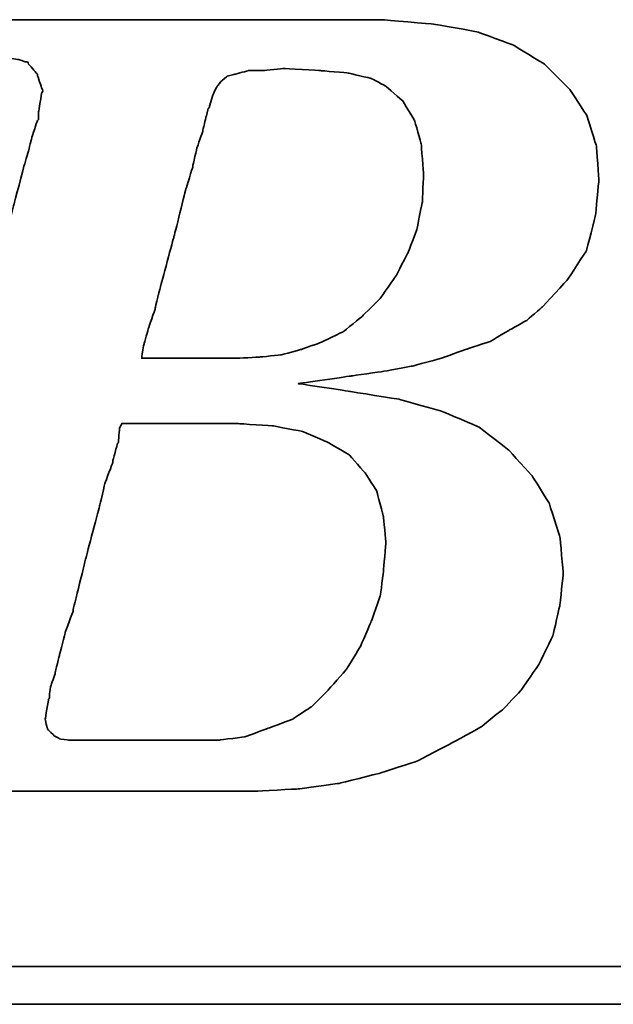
# Model space of a CAD drawing. Header units: millimetres. Extents: x 340 to 654, y 334 to 449.
# Tile 30 of 50: x 565.82 to 567.62, y 363.24 to 366.23. Entities that reach past the tile are written whole.
import ezdxf

# ---------------------------------------------------------------- set-up
doc = ezdxf.new("R2010")
doc.units = ezdxf.units.MM
doc.layers.add('DIM', color=4, linetype='Continuous')
doc.layers.add('layer 1', color=7, linetype='Continuous')

# ---------------------------------------------------------------- blocks, each defined once
blk = doc.blocks.new('TBI MOTION logo(完整正式版)')
at = {"layer": 'layer 1', "color": 22, "lineweight": 35}
for points, knots in [([(-64.65375, -6.86375), (-64.65375, -6.86375), (-64.84375, -7.29625), (-64.84375, -7.29625), (-64.84375, -7.29625), (-64.84375, -7.29625), (-64.86875, -7.34375), (-64.86875, -7.34375), (-64.86875, -7.34375), (-64.86875, -7.34375), (-64.86875, -7.36875), (-64.86875, -7.36875), (-64.86875, -7.36875), (-64.86875, -7.36875), (-65.15375, -7.65375), (-65.15375, -7.65375), (-65.15375, -7.65375), (-65.15375, -7.65375), (-65.17875, -7.65375), (-65.17875, -7.65375), (-65.17875, -7.65375), (-65.17875, -7.65375), (-65.20375, -7.67875), (-65.20375, -7.67875), (-65.20375, -7.67875), (-65.20375, -7.67875), (-65.58875, -7.87125), (-65.58875, -7.87125), (-65.58875, -7.87125), (-65.58875, -7.87125), (-65.63375, -7.87125), (-65.63375, -7.87125), (-65.63375, -7.87125), (-65.63375, -7.87125), (-65.65875, -7.89375), (-65.65875, -7.89375), (-65.65875, -7.89375), (-65.65875, -7.89375), (-66.09375, -7.94375), (-66.09375, -7.94375), (-66.09375, -7.94375), (-66.09375, -7.94375), (-66.11375, -7.94375), (-66.11375, -7.94375), (-66.11375, -7.94375), (-66.11375, -7.94375), (-66.16375, -7.94375), (-66.16375, -7.94375), (-66.16375, -7.94375), (-66.16375, -7.94375), (-66.30875, -7.94375), (-66.30875, -7.94375), (-66.30875, -7.94375), (-66.30875, -7.94375), (-66.69375, -7.94375), (-66.69375, -7.94375), (-66.69375, -7.94375), (-66.69375, -7.94375), (-67.07375, -7.94375), (-67.07375, -7.94375), (-67.07375, -7.94375), (-67.07375, -7.94375), (-67.12375, -7.94375), (-67.12375, -7.94375), (-67.12375, -7.94375), (-67.12375, -7.94375), (-67.12375, -7.96625), (-67.12375, -7.96625), (-67.12375, -7.96625), (-67.12375, -7.96625), (-67.14875, -7.99125), (-67.14875, -7.99125), (-67.14875, -7.99125), (-67.14875, -7.99125), (-67.24375, -8.34875), (-67.24375, -8.34875), (-67.24375, -8.34875), (-67.24375, -8.34875), (-67.31375, -8.68625), (-67.31375, -8.68625), (-67.31375, -8.68625), (-67.31375, -8.68625), (-67.26875, -8.68625), (-67.26875, -8.68625), (-67.26875, -8.68625), (-67.26875, -8.68625), (-67.07375, -8.68625), (-67.07375, -8.68625), (-67.07375, -8.68625), (-67.07375, -8.68625), (-66.54875, -8.68625), (-66.54875, -8.68625), (-66.54875, -8.68625), (-66.54875, -8.68625), (-65.82625, -8.68625), (-65.82625, -8.68625), (-65.82625, -8.68625), (-65.82625, -8.68625), (-65.01375, -8.68625), (-65.01375, -8.68625), (-65.01375, -8.68625), (-65.01375, -8.68625), (-64.05375, -8.68625), (-64.05375, -8.68625), (-64.05375, -8.68625), (-64.05375, -8.68625), (-62.08375, -8.68625), (-62.08375, -8.68625), (-62.08375, -8.68625), (-62.08375, -8.68625), (-60.06875, -8.68625), (-60.06875, -8.68625), (-60.06875, -8.68625), (-60.06875, -8.68625), (-59.10875, -8.68625), (-59.10875, -8.68625), (-59.10875, -8.68625), (-59.10875, -8.68625), (-58.29375, -8.68625), (-58.29375, -8.68625), (-58.29375, -8.68625), (-58.29375, -8.68625), (-57.57375, -8.68625), (-57.57375, -8.68625), (-57.57375, -8.68625), (-57.57375, -8.68625), (-57.04875, -8.68625), (-57.04875, -8.68625), (-57.04875, -8.68625), (-57.04875, -8.68625), (-56.85375, -8.68625), (-56.85375, -8.68625), (-56.85375, -8.68625), (-56.85375, -8.68625), (-56.70875, -8.68625), (-56.70875, -8.68625), (-56.70875, -8.68625), (-56.70875, -8.68625), (-56.61375, -8.68625), (-56.61375, -8.68625), (-56.61375, -8.68625), (-56.61375, -8.68625), (-56.56875, -8.68625), (-56.56875, -8.68625), (-56.56875, -8.68625), (-56.56875, -8.68625), (-55.65375, -8.63875), (-55.65375, -8.63875), (-55.65375, -8.63875), (-55.65375, -8.63875), (-54.76875, -8.51875), (-54.76875, -8.51875), (-54.76875, -8.51875), (-54.76875, -8.51875), (-53.90375, -8.30375), (-53.90375, -8.30375), (-53.90375, -8.30375), (-53.90375, -8.30375), (-53.08875, -8.03875), (-53.08875, -8.03875), (-53.08875, -8.03875), (-53.08875, -8.03875), (-52.34375, -7.65375), (-52.34375, -7.65375), (-52.34375, -7.65375), (-52.34375, -7.65375), (-51.69875, -7.29625), (-51.69875, -7.29625), (-51.69875, -7.29625), (-51.69875, -7.29625), (-51.21875, -6.91125), (-51.21875, -6.91125), (-51.21875, -6.91125), (-51.21875, -6.91125), (-50.83375, -6.50375), (-50.83375, -6.50375), (-50.83375, -6.50375), (-50.83375, -6.50375), (-50.44875, -5.94875), (-50.44875, -5.94875), (-50.44875, -5.94875), (-50.44875, -5.94875), (-50.13875, -5.30375), (-50.13875, -5.30375), (-50.13875, -5.30375), (-50.13875, -5.30375), (-49.99375, -4.65375), (-49.99375, -4.65375), (-49.99375, -4.65375), (-49.99375, -4.65375), (-49.92375, -3.98375), (-49.92375, -3.98375), (-49.92375, -3.98375), (-49.92375, -3.98375), (-49.99375, -3.19374), (-49.99375, -3.19374), (-49.99375, -3.19374), (-49.99375, -3.19374), (-50.23374, -2.44874), (-50.23374, -2.44874), (-50.23374, -2.44874), (-50.23374, -2.44874), (-50.59375, -1.87374), (-50.59375, -1.87374), (-50.59375, -1.87374), (-50.59375, -1.87374), (-51.09875, -1.31874), (-51.09875, -1.31874), (-51.09875, -1.31874), (-51.09875, -1.31874), (-51.74375, -0.81875), (-51.74375, -0.81875), (-51.74375, -0.81875), (-51.74375, -0.81875), (-52.53875, -0.48125), (-52.53875, -0.48125), (-52.53875, -0.48125), (-52.53875, -0.48125), (-53.47375, -0.21875), (-53.47375, -0.21875), (-53.47375, -0.21875), (-53.47375, -0.21875), (-54.52875, -0.04874), (-54.52875, -0.04874), (-54.52875, -0.04874), (-54.52875, -0.04874), (-55.65375, 0.12125), (-55.65375, 0.12125), (-55.65375, 0.12125), (-55.65375, 0.12125), (-54.50375, 0.28624), (-54.50375, 0.28624), (-54.50375, 0.28624), (-54.50375, 0.28624), (-53.83375, 0.38124), (-53.83375, 0.38124), (-53.83375, 0.38124), (-53.83375, 0.38124), (-53.18375, 0.50125), (-53.18375, 0.50125), (-53.18375, 0.50125), (-53.18375, 0.50125), (-52.55875, 0.66874), (-52.55875, 0.66874), (-52.55875, 0.66874), (-52.55875, 0.66874), (-52.03375, 0.86124), (-52.03375, 0.86124), (-52.03375, 0.86124), (-52.03375, 0.86124), (-51.50374, 1.03124), (-51.50374, 1.03124), (-51.50374, 1.03124), (-51.50374, 1.03124), (-51.09875, 1.27125), (-51.09875, 1.27125), (-51.09875, 1.27125), (-51.09875, 1.27125), (-50.71375, 1.48624), (-50.71375, 1.48624), (-50.71375, 1.48624), (-50.71375, 1.48624), (-50.37625, 1.77625), (-50.37625, 1.77625), (-50.37625, 1.77625), (-50.37625, 1.77625), (-49.82375, 2.37625), (-49.82375, 2.37625), (-49.82375, 2.37625), (-49.82375, 2.37625), (-49.41875, 2.99625), (-49.41875, 2.99625), (-49.41875, 2.99625), (-49.41875, 2.99625), (-49.22375, 3.76625), (-49.22375, 3.76625), (-49.22375, 3.76625), (-49.22375, 3.76625), (-49.15375, 4.50874), (-49.15375, 4.50874), (-49.15375, 4.50874), (-49.15375, 4.50874), (-49.20375, 5.25125), (-49.20375, 5.25125), (-49.20375, 5.25125), (-49.20375, 5.25125), (-49.41875, 5.92625), (-49.41875, 5.92625), (-49.41875, 5.92625), (-49.41875, 5.92625), (-49.77875, 6.47625), (-49.77875, 6.47625), (-49.77875, 6.47625), (-49.77875, 6.47625), (-50.33125, 7.02624), (-50.33125, 7.02624), (-50.33125, 7.02624), (-50.33125, 7.02624), (-51.00125, 7.43625), (-51.00125, 7.43625), (-51.00125, 7.43625), (-51.00125, 7.43625), (-51.79375, 7.72625), (-51.79375, 7.72625), (-51.79375, 7.72625), (-51.79375, 7.72625), (-52.72875, 7.89124), (-52.72875, 7.89124), (-52.72875, 7.89124), (-52.72875, 7.89124), (-53.83375, 7.98625), (-53.83375, 7.98625), (-53.83375, 7.98625), (-53.83375, 7.98625), (-53.92875, 7.98625), (-53.92875, 7.98625), (-53.92875, 7.98625), (-53.92875, 7.98625), (-54.26375, 7.98625), (-54.26375, 7.98625), (-54.26375, 7.98625), (-54.26375, 7.98625), (-54.74375, 7.98625), (-54.74375, 7.98625), (-54.74375, 7.98625), (-54.74375, 7.98625), (-55.36875, 7.98625), (-55.36875, 7.98625), (-55.36875, 7.98625), (-55.36875, 7.98625), (-56.13375, 7.98625), (-56.13375, 7.98625), (-56.13375, 7.98625), (-56.13375, 7.98625), (-56.94875, 7.98625), (-56.94875, 7.98625), (-56.94875, 7.98625), (-56.94875, 7.98625), (-58.77625, 7.98625), (-58.77625, 7.98625), (-58.77625, 7.98625), (-58.77625, 7.98625), (-60.59875, 7.98625), (-60.59875, 7.98625), (-60.59875, 7.98625), (-60.59875, 7.98625), (-61.41375, 7.98625), (-61.41375, 7.98625), (-61.41375, 7.98625), (-61.41375, 7.98625), (-62.17875, 7.98625), (-62.17875, 7.98625), (-62.17875, 7.98625), (-62.17875, 7.98625), (-62.80375, 7.98625), (-62.80375, 7.98625), (-62.80375, 7.98625), (-62.80375, 7.98625), (-63.30625, 7.98625), (-63.30625, 7.98625), (-63.30625, 7.98625), (-63.30625, 7.98625), (-63.57375, 7.98625), (-63.57375, 7.98625), (-63.57375, 7.98625), (-63.57375, 7.98625), (-63.57375, 7.96375), (-63.57375, 7.96375), (-63.57375, 7.96375), (-63.57375, 7.96375), (-63.59875, 7.94125), (-63.59875, 7.94125), (-63.59875, 7.94125), (-63.59875, 7.94125), (-63.69375, 7.55625), (-63.69375, 7.55625), (-63.69375, 7.55625), (-63.69375, 7.55625), (-63.76375, 7.24624), (-63.76375, 7.24624), (-63.76375, 7.24624), (-63.76375, 7.24624), (-63.23875, 7.24624), (-63.23875, 7.24624), (-63.23875, 7.24624), (-63.23875, 7.24624), (-62.75875, 7.24624), (-62.75875, 7.24624), (-62.75875, 7.24624), (-62.75875, 7.24624), (-62.61125, 7.24624), (-62.61125, 7.24624), (-62.61125, 7.24624), (-62.61125, 7.24624), (-62.56625, 7.24624), (-62.56625, 7.24624), (-62.56625, 7.24624), (-62.56625, 7.24624), (-62.22875, 7.24624), (-62.22875, 7.24624), (-62.22875, 7.24624), (-62.22875, 7.24624), (-62.20375, 7.24624), (-62.20375, 7.24624), (-62.20375, 7.24624), (-62.20375, 7.24624), (-62.17875, 7.21875), (-62.17875, 7.21875), (-62.17875, 7.21875), (-62.17875, 7.21875), (-61.96375, 7.17125), (-61.96375, 7.17125), (-61.96375, 7.17125), (-61.96375, 7.17125), (-61.72375, 7.12624), (-61.72375, 7.12624), (-61.72375, 7.12624), (-61.72375, 7.12624), (-61.70375, 7.12624), (-61.70375, 7.12624), (-61.70375, 7.12624), (-61.70375, 7.12624), (-61.55875, 7.07624), (-61.55875, 7.07624), (-61.55875, 7.07624), (-61.55875, 7.07624), (-61.50875, 7.07624), (-61.50875, 7.07624), (-61.50875, 7.07624), (-61.50875, 7.07624), (-61.48375, 7.02624), (-61.48375, 7.02624), (-61.48375, 7.02624), (-61.48375, 7.02624), (-61.31875, 6.83375), (-61.31875, 6.83375), (-61.31875, 6.83375), (-61.31875, 6.83375), (-61.29375, 6.81125), (-61.29375, 6.81125), (-61.29375, 6.81125), (-61.29375, 6.81125), (-61.29375, 6.78625), (-61.29375, 6.78625), (-61.29375, 6.78625), (-61.29375, 6.78625), (-61.19875, 6.50124), (-61.19875, 6.50124), (-61.19875, 6.50124), (-61.19875, 6.50124), (-61.17375, 6.45124), (-61.17375, 6.45124), (-61.17375, 6.45124), (-61.17375, 6.45124), (-61.19875, 6.40625), (-61.19875, 6.40625), (-61.19875, 6.40625), (-61.19875, 6.40625), (-61.26875, 5.99624), (-61.26875, 5.99624), (-61.26875, 5.99624), (-61.26875, 5.99624), (-61.26875, 5.85125), (-61.26875, 5.85125), (-61.26875, 5.85125), (-61.26875, 5.85125), (-61.26875, 5.82625), (-61.26875, 5.82625), (-61.26875, 5.82625), (-61.26875, 5.82625), (-61.29375, 5.80625), (-61.29375, 5.80625), (-61.29375, 5.80625), (-61.29375, 5.80625), (-61.34125, 5.66125), (-61.34125, 5.66125), (-61.34125, 5.66125), (-61.34125, 5.66125), (-61.41375, 5.44625), (-61.41375, 5.44625), (-61.41375, 5.44625), (-61.41375, 5.44625), (-61.48375, 5.15625), (-61.48375, 5.15625), (-61.48375, 5.15625), (-61.48375, 5.15625), (-61.58375, 4.82124), (-61.58375, 4.82124), (-61.58375, 4.82124), (-61.58375, 4.82124), (-61.79875, 4.00375), (-61.79875, 4.00375), (-61.79875, 4.00375), (-61.79875, 4.00375), (-62.05875, 2.99625), (-62.05875, 2.99625), (-62.05875, 2.99625), (-62.05875, 2.99625), (-62.34875, 1.91625), (-62.34875, 1.91625), (-62.34875, 1.91625), (-62.34875, 1.91625), (-62.97375, -0.41124), (-62.97375, -0.41124), (-62.97375, -0.41124), (-62.97375, -0.41124), (-63.59875, -2.75875), (-63.59875, -2.75875), (-63.59875, -2.75875), (-63.59875, -2.75875), (-63.88375, -3.86374), (-63.88375, -3.86374), (-63.88375, -3.86374), (-63.88375, -3.86374), (-64.14875, -4.82374), (-64.14875, -4.82374), (-64.14875, -4.82374), (-64.14875, -4.82374), (-64.36375, -5.64125), (-64.36375, -5.64125), (-64.36375, -5.64125), (-64.36375, -5.64125), (-64.43625, -5.97625), (-64.43625, -5.97625), (-64.43625, -5.97625), (-64.43625, -5.97625), (-64.50875, -6.28625), (-64.50875, -6.28625), (-64.50875, -6.28625), (-64.50875, -6.28625), (-64.50875, -6.30875), (-64.50875, -6.30875), (-64.50875, -6.30875), (-64.50875, -6.30875), (-64.57875, -6.50375), (-64.57875, -6.50375), (-64.57875, -6.50375), (-64.57875, -6.50375), (-64.62875, -6.69625), (-64.62875, -6.69625), (-64.62875, -6.69625), (-64.62875, -6.69625), (-64.62875, -6.76875), (-64.62875, -6.76875), (-64.62875, -6.76875), (-64.62875, -6.76875), (-64.62875, -6.81375), (-64.62875, -6.81375), (-64.62875, -6.81375), (-64.62875, -6.81375), (-64.62875, -6.83875), (-64.62875, -6.83875), (-64.62875, -6.83875), (-64.62875, -6.83875), (-64.65375, -6.86375), (-64.65375, -6.86375)], [0, 0, 0, 0, 0.00719424, 0.00719424, 0.00719424, 0.00719425, 0.01438849, 0.01438849, 0.01438849, 0.0143885, 0.02158273, 0.02158273, 0.02158273, 0.02158274, 0.02877698, 0.02877698, 0.02877698, 0.02877699, 0.03597122, 0.03597122, 0.03597122, 0.03597123, 0.04316547, 0.04316547, 0.04316547, 0.04316548, 0.05035971, 0.05035971, 0.05035971, 0.05035972, 0.05755396, 0.05755396, 0.05755396, 0.05755397, 0.0647482, 0.0647482, 0.0647482, 0.06474821, 0.07194245, 0.07194245, 0.07194245, 0.07194246, 0.07913669, 0.07913669, 0.07913669, 0.0791367, 0.08633094, 0.08633094, 0.08633094, 0.08633095, 0.09352518, 0.09352518, 0.09352518, 0.09352519, 0.10071942, 0.10071942, 0.10071942, 0.10071943, 0.10791367, 0.10791367, 0.10791367, 0.10791368, 0.11510791, 0.11510791, 0.11510791, 0.11510792, 0.12230216, 0.12230216, 0.12230216, 0.12230217, 0.1294964, 0.1294964, 0.1294964, 0.12949641, 0.13669065, 0.13669065, 0.13669065, 0.13669066, 0.14388489, 0.14388489, 0.14388489, 0.1438849, 0.15107914, 0.15107914, 0.15107914, 0.15107915, 0.15827338, 0.15827338, 0.15827338, 0.15827339, 0.16546763, 0.16546763, 0.16546763, 0.16546764, 0.17266187, 0.17266187, 0.17266187, 0.17266188, 0.17985612, 0.17985612, 0.17985612, 0.17985613, 0.18705036, 0.18705036, 0.18705036, 0.18705037, 0.1942446, 0.1942446, 0.1942446, 0.19424461, 0.20143885, 0.20143885, 0.20143885, 0.20143886, 0.20863309, 0.20863309, 0.20863309, 0.2086331, 0.21582734, 0.21582734, 0.21582734, 0.21582735, 0.22302158, 0.22302158, 0.22302158, 0.22302159, 0.23021583, 0.23021583, 0.23021583, 0.23021584, 0.23741007, 0.23741007, 0.23741007, 0.23741008, 0.24460432, 0.24460432, 0.24460432, 0.24460433, 0.25179856, 0.25179856, 0.25179856, 0.25179857, 0.25899281, 0.25899281, 0.25899281, 0.25899282, 0.26618705, 0.26618705, 0.26618705, 0.26618706, 0.27338129, 0.27338129, 0.27338129, 0.2733813, 0.28057554, 0.28057554, 0.28057554, 0.28057555, 0.28776978, 0.28776978, 0.28776978, 0.28776979, 0.29496403, 0.29496403, 0.29496403, 0.29496404, 0.30215827, 0.30215827, 0.30215827, 0.30215828, 0.30935252, 0.30935252, 0.30935252, 0.30935253, 0.31654676, 0.31654676, 0.31654676, 0.31654677, 0.32374101, 0.32374101, 0.32374101, 0.32374102, 0.33093525, 0.33093525, 0.33093525, 0.33093526, 0.3381295, 0.3381295, 0.3381295, 0.33812951, 0.34532374, 0.34532374, 0.34532374, 0.34532375, 0.35251799, 0.35251799, 0.35251799, 0.352518, 0.35971223, 0.35971223, 0.35971223, 0.35971224, 0.36690647, 0.36690647, 0.36690647, 0.36690648, 0.37410072, 0.37410072, 0.37410072, 0.37410073, 0.38129496, 0.38129496, 0.38129496, 0.38129497, 0.38848921, 0.38848921, 0.38848921, 0.38848922, 0.39568345, 0.39568345, 0.39568345, 0.39568346, 0.4028777, 0.4028777, 0.4028777, 0.40287771, 0.41007194, 0.41007194, 0.41007194, 0.41007195, 0.41726619, 0.41726619, 0.41726619, 0.4172662, 0.42446043, 0.42446043, 0.42446043, 0.42446044, 0.43165468, 0.43165468, 0.43165468, 0.43165469, 0.43884892, 0.43884892, 0.43884892, 0.43884893, 0.44604317, 0.44604317, 0.44604317, 0.44604318, 0.45323741, 0.45323741, 0.45323741, 0.45323742, 0.46043165, 0.46043165, 0.46043165, 0.46043166, 0.4676259, 0.4676259, 0.4676259, 0.46762591, 0.47482014, 0.47482014, 0.47482014, 0.47482015, 0.48201439, 0.48201439, 0.48201439, 0.4820144, 0.48920863, 0.48920863, 0.48920863, 0.48920864, 0.49640288, 0.49640288, 0.49640288, 0.49640289, 0.50359712, 0.50359712, 0.50359712, 0.50359713, 0.51079137, 0.51079137, 0.51079137, 0.51079138, 0.51798561, 0.51798561, 0.51798561, 0.51798562, 0.52517986, 0.52517986, 0.52517986, 0.52517987, 0.5323741, 0.5323741, 0.5323741, 0.53237411, 0.53956835, 0.53956835, 0.53956835, 0.53956836, 0.54676259, 0.54676259, 0.54676259, 0.5467626, 0.55395683, 0.55395683, 0.55395683, 0.55395684, 0.56115108, 0.56115108, 0.56115108, 0.56115109, 0.56834532, 0.56834532, 0.56834532, 0.56834533, 0.57553957, 0.57553957, 0.57553957, 0.57553958, 0.58273381, 0.58273381, 0.58273381, 0.58273382, 0.58992806, 0.58992806, 0.58992806, 0.58992807, 0.5971223, 0.5971223, 0.5971223, 0.59712231, 0.60431655, 0.60431655, 0.60431655, 0.60431656, 0.61151079, 0.61151079, 0.61151079, 0.6115108, 0.61870504, 0.61870504, 0.61870504, 0.61870505, 0.62589928, 0.62589928, 0.62589928, 0.62589929, 0.63309353, 0.63309353, 0.63309353, 0.63309354, 0.64028777, 0.64028777, 0.64028777, 0.64028778, 0.64748201, 0.64748201, 0.64748201, 0.64748202, 0.65467626, 0.65467626, 0.65467626, 0.65467627, 0.6618705, 0.6618705, 0.6618705, 0.66187051, 0.66906475, 0.66906475, 0.66906475, 0.66906476, 0.67625899, 0.67625899, 0.67625899, 0.676259, 0.68345324, 0.68345324, 0.68345324, 0.68345325, 0.69064748, 0.69064748, 0.69064748, 0.69064749, 0.69784173, 0.69784173, 0.69784173, 0.69784174, 0.70503597, 0.70503597, 0.70503597, 0.70503598, 0.71223022, 0.71223022, 0.71223022, 0.71223023, 0.71942446, 0.71942446, 0.71942446, 0.71942447, 0.72661871, 0.72661871, 0.72661871, 0.72661872, 0.73381295, 0.73381295, 0.73381295, 0.73381296, 0.74100719, 0.74100719, 0.74100719, 0.7410072, 0.74820144, 0.74820144, 0.74820144, 0.74820145, 0.75539568, 0.75539568, 0.75539568, 0.75539569, 0.76258993, 0.76258993, 0.76258993, 0.76258994, 0.76978417, 0.76978417, 0.76978417, 0.76978418, 0.77697842, 0.77697842, 0.77697842, 0.77697843, 0.78417266, 0.78417266, 0.78417266, 0.78417267, 0.79136691, 0.79136691, 0.79136691, 0.79136692, 0.79856115, 0.79856115, 0.79856115, 0.79856116, 0.8057554, 0.8057554, 0.8057554, 0.80575541, 0.81294964, 0.81294964, 0.81294964, 0.81294965, 0.82014388, 0.82014388, 0.82014388, 0.82014389, 0.82733813, 0.82733813, 0.82733813, 0.82733814, 0.83453237, 0.83453237, 0.83453237, 0.83453238, 0.84172662, 0.84172662, 0.84172662, 0.84172663, 0.84892086, 0.84892086, 0.84892086, 0.84892087, 0.85611511, 0.85611511, 0.85611511, 0.85611512, 0.86330935, 0.86330935, 0.86330935, 0.86330936, 0.8705036, 0.8705036, 0.8705036, 0.87050361, 0.87769784, 0.87769784, 0.87769784, 0.87769785, 0.88489209, 0.88489209, 0.88489209, 0.8848921, 0.89208633, 0.89208633, 0.89208633, 0.89208634, 0.89928058, 0.89928058, 0.89928058, 0.89928059, 0.90647482, 0.90647482, 0.90647482, 0.90647483, 0.91366906, 0.91366906, 0.91366906, 0.91366907, 0.92086331, 0.92086331, 0.92086331, 0.92086332, 0.92805755, 0.92805755, 0.92805755, 0.92805756, 0.9352518, 0.9352518, 0.9352518, 0.93525181, 0.94244604, 0.94244604, 0.94244604, 0.94244605, 0.94964029, 0.94964029, 0.94964029, 0.9496403, 0.95683453, 0.95683453, 0.95683453, 0.95683454, 0.96402878, 0.96402878, 0.96402878, 0.96402879, 0.97122302, 0.97122302, 0.97122302, 0.97122303, 0.97841727, 0.97841727, 0.97841727, 0.97841728, 0.98561151, 0.98561151, 0.98561151, 0.98561152, 0.99280576, 0.99280576, 0.99280576, 0.99280577, 1, 1, 1, 1]), ([(-57.50375, 6.35625), (-57.50375, 6.35625), (-57.57375, 6.11625), (-57.57375, 6.11625), (-57.57375, 6.11625), (-57.57375, 6.11625), (-57.57375, 6.09125), (-57.57375, 6.09125), (-57.57375, 6.09125), (-57.57375, 6.09125), (-57.59875, 6.06625), (-57.59875, 6.06625), (-57.59875, 6.06625), (-57.59875, 6.06625), (-57.64875, 5.87625), (-57.64875, 5.87625), (-57.64875, 5.87625), (-57.64875, 5.87625), (-57.71875, 5.58875), (-57.71875, 5.58875), (-57.71875, 5.58875), (-57.71875, 5.58875), (-57.71875, 5.56625), (-57.71875, 5.56625), (-57.71875, 5.56625), (-57.71875, 5.56625), (-57.83875, 5.23125), (-57.83875, 5.23125), (-57.83875, 5.23125), (-57.83875, 5.23125), (-57.93625, 4.82124), (-57.93625, 4.82124), (-57.93625, 4.82124), (-57.93625, 4.82124), (-57.93625, 4.79624), (-57.93625, 4.79624), (-57.93625, 4.79624), (-57.93625, 4.79624), (-58.07875, 4.34125), (-58.07875, 4.34125), (-58.07875, 4.34125), (-58.07875, 4.34125), (-58.34375, 3.28625), (-58.34375, 3.28625), (-58.34375, 3.28625), (-58.34375, 3.28625), (-58.62875, 2.23124), (-58.62875, 2.23124), (-58.62875, 2.23124), (-58.62875, 2.23124), (-58.74875, 1.75125), (-58.74875, 1.75125), (-58.74875, 1.75125), (-58.74875, 1.75125), (-58.74875, 1.72625), (-58.74875, 1.72625), (-58.74875, 1.72625), (-58.74875, 1.72625), (-58.89375, 1.31625), (-58.89375, 1.31625), (-58.89375, 1.31625), (-58.89375, 1.31625), (-58.98875, 0.98124), (-58.98875, 0.98124), (-58.98875, 0.98124), (-58.98875, 0.98124), (-59.03875, 0.71625), (-59.03875, 0.71625), (-59.03875, 0.71625), (-59.03875, 0.71625), (-59.03875, 0.66874), (-59.03875, 0.66874), (-59.03875, 0.66874), (-59.03875, 0.66874), (-58.91875, 0.66874), (-58.91875, 0.66874), (-58.91875, 0.66874), (-58.91875, 0.66874), (-58.53375, 0.66874), (-58.53375, 0.66874), (-58.53375, 0.66874), (-58.53375, 0.66874), (-58.10375, 0.66874), (-58.10375, 0.66874), (-58.10375, 0.66874), (-58.10375, 0.66874), (-57.66875, 0.66874), (-57.66875, 0.66874), (-57.66875, 0.66874), (-57.66875, 0.66874), (-57.33375, 0.66874), (-57.33375, 0.66874), (-57.33375, 0.66874), (-57.33375, 0.66874), (-57.09375, 0.66874), (-57.09375, 0.66874), (-57.09375, 0.66874), (-57.09375, 0.66874), (-56.99875, 0.66874), (-56.99875, 0.66874), (-56.99875, 0.66874), (-56.99875, 0.66874), (-56.49375, 0.69374), (-56.49375, 0.69374), (-56.49375, 0.69374), (-56.49375, 0.69374), (-56.01375, 0.74374), (-56.01375, 0.74374), (-56.01375, 0.74374), (-56.01375, 0.74374), (-55.58375, 0.86124), (-55.58375, 0.86124), (-55.58375, 0.86124), (-55.58375, 0.86124), (-55.17375, 1.00624), (-55.17375, 1.00624), (-55.17375, 1.00624), (-55.17375, 1.00624), (-54.67375, 1.24625), (-54.67375, 1.24625), (-54.67375, 1.24625), (-54.67375, 1.24625), (-54.26375, 1.58124), (-54.26375, 1.58124), (-54.26375, 1.58124), (-54.26375, 1.58124), (-53.87875, 1.96374), (-53.87875, 1.96374), (-53.87875, 1.96374), (-53.87875, 1.96374), (-53.54375, 2.44625), (-53.54375, 2.44625), (-53.54375, 2.44625), (-53.54375, 2.44625), (-53.27875, 2.95125), (-53.27875, 2.95125), (-53.27875, 2.95125), (-53.27875, 2.95125), (-53.08875, 3.45124), (-53.08875, 3.45124), (-53.08875, 3.45124), (-53.08875, 3.45124), (-52.96875, 4.05124), (-52.96875, 4.05124), (-52.96875, 4.05124), (-52.96875, 4.05124), (-52.94375, 4.65125), (-52.94375, 4.65125), (-52.94375, 4.65125), (-52.94375, 4.65125), (-52.99375, 5.30125), (-52.99375, 5.30125), (-52.99375, 5.30125), (-52.99375, 5.30125), (-53.13875, 5.80625), (-53.13875, 5.80625), (-53.13875, 5.80625), (-53.13875, 5.80625), (-53.39875, 6.23625), (-53.39875, 6.23625), (-53.39875, 6.23625), (-53.39875, 6.23625), (-53.75875, 6.54875), (-53.75875, 6.54875), (-53.75875, 6.54875), (-53.75875, 6.54875), (-54.07375, 6.71625), (-54.07375, 6.71625), (-54.07375, 6.71625), (-54.07375, 6.71625), (-54.57375, 6.83375), (-54.57375, 6.83375), (-54.57375, 6.83375), (-54.57375, 6.83375), (-55.17375, 6.88625), (-55.17375, 6.88625), (-55.17375, 6.88625), (-55.17375, 6.88625), (-55.96875, 6.93125), (-55.96875, 6.93125), (-55.96875, 6.93125), (-55.96875, 6.93125), (-56.39875, 6.88625), (-56.39875, 6.88625), (-56.39875, 6.88625), (-56.39875, 6.88625), (-56.42125, 6.88625), (-56.42125, 6.88625), (-56.42125, 6.88625), (-56.42125, 6.88625), (-56.73375, 6.88625), (-56.73375, 6.88625), (-56.73375, 6.88625), (-56.73375, 6.88625), (-56.99875, 6.81125), (-56.99875, 6.81125), (-56.99875, 6.81125), (-56.99875, 6.81125), (-57.02375, 6.81125), (-57.02375, 6.81125), (-57.02375, 6.81125), (-57.02375, 6.81125), (-57.18875, 6.76625), (-57.18875, 6.76625), (-57.18875, 6.76625), (-57.18875, 6.76625), (-57.30875, 6.66625), (-57.30875, 6.66625), (-57.30875, 6.66625), (-57.30875, 6.66625), (-57.40875, 6.54875), (-57.40875, 6.54875), (-57.40875, 6.54875), (-57.40875, 6.54875), (-57.50375, 6.35625), (-57.50375, 6.35625)], [0, 0, 0, 0, 0.01851852, 0.01851852, 0.01851852, 0.01851853, 0.03703704, 0.03703704, 0.03703704, 0.03703705, 0.05555556, 0.05555556, 0.05555556, 0.05555557, 0.07407407, 0.07407407, 0.07407407, 0.07407408, 0.09259259, 0.09259259, 0.09259259, 0.0925926, 0.11111111, 0.11111111, 0.11111111, 0.11111112, 0.12962963, 0.12962963, 0.12962963, 0.12962964, 0.14814815, 0.14814815, 0.14814815, 0.14814816, 0.16666667, 0.16666667, 0.16666667, 0.16666668, 0.18518519, 0.18518519, 0.18518519, 0.1851852, 0.2037037, 0.2037037, 0.2037037, 0.20370371, 0.22222222, 0.22222222, 0.22222222, 0.22222223, 0.24074074, 0.24074074, 0.24074074, 0.24074075, 0.25925926, 0.25925926, 0.25925926, 0.25925927, 0.27777778, 0.27777778, 0.27777778, 0.27777779, 0.2962963, 0.2962963, 0.2962963, 0.29629631, 0.31481481, 0.31481481, 0.31481481, 0.31481482, 0.33333333, 0.33333333, 0.33333333, 0.33333334, 0.35185185, 0.35185185, 0.35185185, 0.35185186, 0.37037037, 0.37037037, 0.37037037, 0.37037038, 0.38888889, 0.38888889, 0.38888889, 0.3888889, 0.40740741, 0.40740741, 0.40740741, 0.40740742, 0.42592593, 0.42592593, 0.42592593, 0.42592594, 0.44444444, 0.44444444, 0.44444444, 0.44444445, 0.46296296, 0.46296296, 0.46296296, 0.46296297, 0.48148148, 0.48148148, 0.48148148, 0.48148149, 0.5, 0.5, 0.5, 0.50000001, 0.51851852, 0.51851852, 0.51851852, 0.51851853, 0.53703704, 0.53703704, 0.53703704, 0.53703705, 0.55555556, 0.55555556, 0.55555556, 0.55555557, 0.57407407, 0.57407407, 0.57407407, 0.57407408, 0.59259259, 0.59259259, 0.59259259, 0.5925926, 0.61111111, 0.61111111, 0.61111111, 0.61111112, 0.62962963, 0.62962963, 0.62962963, 0.62962964, 0.64814815, 0.64814815, 0.64814815, 0.64814816, 0.66666667, 0.66666667, 0.66666667, 0.66666668, 0.68518519, 0.68518519, 0.68518519, 0.6851852, 0.7037037, 0.7037037, 0.7037037, 0.70370371, 0.72222222, 0.72222222, 0.72222222, 0.72222223, 0.74074074, 0.74074074, 0.74074074, 0.74074075, 0.75925926, 0.75925926, 0.75925926, 0.75925927, 0.77777778, 0.77777778, 0.77777778, 0.77777779, 0.7962963, 0.7962963, 0.7962963, 0.79629631, 0.81481481, 0.81481481, 0.81481481, 0.81481482, 0.83333333, 0.83333333, 0.83333333, 0.83333334, 0.85185185, 0.85185185, 0.85185185, 0.85185186, 0.87037037, 0.87037037, 0.87037037, 0.87037038, 0.88888889, 0.88888889, 0.88888889, 0.8888889, 0.90740741, 0.90740741, 0.90740741, 0.90740742, 0.92592593, 0.92592593, 0.92592593, 0.92592594, 0.94444444, 0.94444444, 0.94444444, 0.94444445, 0.96296296, 0.96296296, 0.96296296, 0.96296297, 0.98148148, 0.98148148, 0.98148148, 0.98148149, 1, 1, 1, 1]), ([(-61.03125, -6.57375), (-61.03125, -6.57375), (-61.03125, -6.67125), (-61.03125, -6.67125), (-61.03125, -6.67125), (-61.03125, -6.67125), (-61.05375, -6.69625), (-61.05375, -6.69625), (-61.05375, -6.69625), (-61.05375, -6.69625), (-61.12375, -7.12875), (-61.12375, -7.12875), (-61.12375, -7.12875), (-61.12375, -7.12875), (-61.07875, -7.34375), (-61.07875, -7.34375), (-61.07875, -7.34375), (-61.07875, -7.34375), (-60.93375, -7.48875), (-60.93375, -7.48875), (-60.93375, -7.48875), (-60.93375, -7.48875), (-60.81375, -7.55625), (-60.81375, -7.55625), (-60.81375, -7.55625), (-60.81375, -7.55625), (-60.62375, -7.58375), (-60.62375, -7.58375), (-60.62375, -7.58375), (-60.62375, -7.58375), (-60.30875, -7.58375), (-60.30875, -7.58375), (-60.30875, -7.58375), (-60.30875, -7.58375), (-59.97375, -7.58375), (-59.97375, -7.58375), (-59.97375, -7.58375), (-59.97375, -7.58375), (-59.87875, -7.58375), (-59.87875, -7.58375), (-59.87875, -7.58375), (-59.87875, -7.58375), (-59.63625, -7.58375), (-59.63625, -7.58375), (-59.63625, -7.58375), (-59.63625, -7.58375), (-58.96875, -7.58375), (-58.96875, -7.58375), (-58.96875, -7.58375), (-58.96875, -7.58375), (-58.29375, -7.58375), (-58.29375, -7.58375), (-58.29375, -7.58375), (-58.29375, -7.58375), (-58.05375, -7.58375), (-58.05375, -7.58375), (-58.05375, -7.58375), (-58.05375, -7.58375), (-57.98375, -7.58375), (-57.98375, -7.58375), (-57.98375, -7.58375), (-57.98375, -7.58375), (-57.35875, -7.58375), (-57.35875, -7.58375), (-57.35875, -7.58375), (-57.35875, -7.58375), (-56.78375, -7.50875), (-56.78375, -7.50875), (-56.78375, -7.50875), (-56.78375, -7.50875), (-56.27875, -7.31875), (-56.27875, -7.31875), (-56.27875, -7.31875), (-56.27875, -7.31875), (-55.77375, -7.12875), (-55.77375, -7.12875), (-55.77375, -7.12875), (-55.77375, -7.12875), (-55.36875, -6.86375), (-55.36875, -6.86375), (-55.36875, -6.86375), (-55.36875, -6.86375), (-55.00875, -6.50375), (-55.00875, -6.50375), (-55.00875, -6.50375), (-55.00875, -6.50375), (-54.62375, -6.06875), (-54.62375, -6.06875), (-54.62375, -6.06875), (-54.62375, -6.06875), (-54.31375, -5.56875), (-54.31375, -5.56875), (-54.31375, -5.56875), (-54.31375, -5.56875), (-54.07375, -5.01625), (-54.07375, -5.01625), (-54.07375, -5.01625), (-54.07375, -5.01625), (-53.87875, -4.46374), (-53.87875, -4.46374), (-53.87875, -4.46374), (-53.87875, -4.46374), (-53.80875, -3.91375), (-53.80875, -3.91375), (-53.80875, -3.91375), (-53.80875, -3.91375), (-53.75875, -3.31375), (-53.75875, -3.31375), (-53.75875, -3.31375), (-53.75875, -3.31375), (-53.80875, -2.75875), (-53.80875, -2.75875), (-53.80875, -2.75875), (-53.80875, -2.75875), (-53.95375, -2.20875), (-53.95375, -2.20875), (-53.95375, -2.20875), (-53.95375, -2.20875), (-54.19375, -1.82625), (-54.19375, -1.82625), (-54.19375, -1.82625), (-54.19375, -1.82625), (-54.55375, -1.41875), (-54.55375, -1.41875), (-54.55375, -1.41875), (-54.55375, -1.41875), (-55.00875, -1.15125), (-55.00875, -1.15125), (-55.00875, -1.15125), (-55.00875, -1.15125), (-55.56125, -0.91375), (-55.56125, -0.91375), (-55.56125, -0.91375), (-55.56125, -0.91375), (-56.18125, -0.79375), (-56.18125, -0.79375), (-56.18125, -0.79375), (-56.18125, -0.79375), (-56.94875, -0.74374), (-56.94875, -0.74374), (-56.94875, -0.74374), (-56.94875, -0.74374), (-56.99875, -0.74374), (-56.99875, -0.74374), (-56.99875, -0.74374), (-56.99875, -0.74374), (-57.09375, -0.74374), (-57.09375, -0.74374), (-57.09375, -0.74374), (-57.09375, -0.74374), (-57.38375, -0.74374), (-57.38375, -0.74374), (-57.38375, -0.74374), (-57.38375, -0.74374), (-57.76875, -0.74374), (-57.76875, -0.74374), (-57.76875, -0.74374), (-57.76875, -0.74374), (-58.24625, -0.74374), (-58.24625, -0.74374), (-58.24625, -0.74374), (-58.24625, -0.74374), (-58.72875, -0.74374), (-58.72875, -0.74374), (-58.72875, -0.74374), (-58.72875, -0.74374), (-59.20875, -0.74374), (-59.20875, -0.74374), (-59.20875, -0.74374), (-59.20875, -0.74374), (-59.46875, -0.74374), (-59.46875, -0.74374), (-59.46875, -0.74374), (-59.46875, -0.74374), (-59.51625, -0.83875), (-59.51625, -0.83875), (-59.51625, -0.83875), (-59.51625, -0.83875), (-59.54375, -1.15125), (-59.54375, -1.15125), (-59.54375, -1.15125), (-59.54375, -1.15125), (-59.56375, -1.17874), (-59.56375, -1.17874), (-59.56375, -1.17874), (-59.56375, -1.17874), (-59.66375, -1.55875), (-59.66375, -1.55875), (-59.66375, -1.55875), (-59.66375, -1.55875), (-59.66375, -1.58375), (-59.66375, -1.58375), (-59.66375, -1.58375), (-59.66375, -1.58375), (-59.82875, -2.01874), (-59.82875, -2.01874), (-59.82875, -2.01874), (-59.82875, -2.01874), (-59.94875, -2.52125), (-59.94875, -2.52125), (-59.94875, -2.52125), (-59.94875, -2.52125), (-60.23875, -3.62375), (-60.23875, -3.62375), (-60.23875, -3.62375), (-60.23875, -3.62375), (-60.52375, -4.77624), (-60.52375, -4.77624), (-60.52375, -4.77624), (-60.52375, -4.77624), (-60.52375, -4.79874), (-60.52375, -4.79874), (-60.52375, -4.79874), (-60.52375, -4.79874), (-60.69125, -5.25375), (-60.69125, -5.25375), (-60.69125, -5.25375), (-60.69125, -5.25375), (-60.81375, -5.73625), (-60.81375, -5.73625), (-60.81375, -5.73625), (-60.81375, -5.73625), (-60.90875, -6.11875), (-60.90875, -6.11875), (-60.90875, -6.11875), (-60.90875, -6.11875), (-60.90875, -6.14375), (-60.90875, -6.14375), (-60.90875, -6.14375), (-60.90875, -6.14375), (-61.00375, -6.40875), (-61.00375, -6.40875), (-61.00375, -6.40875), (-61.00375, -6.40875), (-61.03125, -6.57375), (-61.03125, -6.57375)], [0, 0, 0, 0, 0.01694915, 0.01694915, 0.01694915, 0.01694916, 0.03389831, 0.03389831, 0.03389831, 0.03389832, 0.05084746, 0.05084746, 0.05084746, 0.05084747, 0.06779661, 0.06779661, 0.06779661, 0.06779662, 0.08474576, 0.08474576, 0.08474576, 0.08474577, 0.10169492, 0.10169492, 0.10169492, 0.10169493, 0.11864407, 0.11864407, 0.11864407, 0.11864408, 0.13559322, 0.13559322, 0.13559322, 0.13559323, 0.15254237, 0.15254237, 0.15254237, 0.15254238, 0.16949153, 0.16949153, 0.16949153, 0.16949154, 0.18644068, 0.18644068, 0.18644068, 0.18644069, 0.20338983, 0.20338983, 0.20338983, 0.20338984, 0.22033898, 0.22033898, 0.22033898, 0.22033899, 0.23728814, 0.23728814, 0.23728814, 0.23728815, 0.25423729, 0.25423729, 0.25423729, 0.2542373, 0.27118644, 0.27118644, 0.27118644, 0.27118645, 0.28813559, 0.28813559, 0.28813559, 0.2881356, 0.30508475, 0.30508475, 0.30508475, 0.30508476, 0.3220339, 0.3220339, 0.3220339, 0.32203391, 0.33898305, 0.33898305, 0.33898305, 0.33898306, 0.3559322, 0.3559322, 0.3559322, 0.35593221, 0.37288136, 0.37288136, 0.37288136, 0.37288137, 0.38983051, 0.38983051, 0.38983051, 0.38983052, 0.40677966, 0.40677966, 0.40677966, 0.40677967, 0.42372881, 0.42372881, 0.42372881, 0.42372882, 0.44067797, 0.44067797, 0.44067797, 0.44067798, 0.45762712, 0.45762712, 0.45762712, 0.45762713, 0.47457627, 0.47457627, 0.47457627, 0.47457628, 0.49152542, 0.49152542, 0.49152542, 0.49152543, 0.50847458, 0.50847458, 0.50847458, 0.50847459, 0.52542373, 0.52542373, 0.52542373, 0.52542374, 0.54237288, 0.54237288, 0.54237288, 0.54237289, 0.55932203, 0.55932203, 0.55932203, 0.55932204, 0.57627119, 0.57627119, 0.57627119, 0.5762712, 0.59322034, 0.59322034, 0.59322034, 0.59322035, 0.61016949, 0.61016949, 0.61016949, 0.6101695, 0.62711864, 0.62711864, 0.62711864, 0.62711865, 0.6440678, 0.6440678, 0.6440678, 0.64406781, 0.66101695, 0.66101695, 0.66101695, 0.66101696, 0.6779661, 0.6779661, 0.6779661, 0.67796611, 0.69491525, 0.69491525, 0.69491525, 0.69491526, 0.71186441, 0.71186441, 0.71186441, 0.71186442, 0.72881356, 0.72881356, 0.72881356, 0.72881357, 0.74576271, 0.74576271, 0.74576271, 0.74576272, 0.76271186, 0.76271186, 0.76271186, 0.76271187, 0.77966102, 0.77966102, 0.77966102, 0.77966103, 0.79661017, 0.79661017, 0.79661017, 0.79661018, 0.81355932, 0.81355932, 0.81355932, 0.81355933, 0.83050847, 0.83050847, 0.83050847, 0.83050848, 0.84745763, 0.84745763, 0.84745763, 0.84745764, 0.86440678, 0.86440678, 0.86440678, 0.86440679, 0.88135593, 0.88135593, 0.88135593, 0.88135594, 0.89830508, 0.89830508, 0.89830508, 0.89830509, 0.91525424, 0.91525424, 0.91525424, 0.91525425, 0.93220339, 0.93220339, 0.93220339, 0.9322034, 0.94915254, 0.94915254, 0.94915254, 0.94915255, 0.96610169, 0.96610169, 0.96610169, 0.9661017, 0.98305085, 0.98305085, 0.98305085, 0.98305086, 1, 1, 1, 1]), ([(75.90875, -9.47875), (75.90875, -9.47875), (75.90875, -12.28625), (75.90875, -12.28625), (75.90875, -12.28625), (75.90875, -12.28625), (75.90875, -12.47875), (75.90875, -12.47875), (75.90875, -12.47875), (75.90875, -12.47875), (75.71625, -12.47875), (75.71625, -12.47875), (75.71625, -12.47875), (75.71625, -12.47875), (-88.32875, -12.47875), (-88.32875, -12.47875), (-88.32875, -12.47875), (-88.32875, -12.47875), (-88.32875, -13.29375), (-88.32875, -13.29375), (-88.32875, -13.29375), (-88.32875, -13.29375), (82.89125, -13.29375), (82.89125, -13.29375), (82.89125, -13.29375), (82.89125, -13.29375), (75.90875, -9.47875), (75.90875, -9.47875)], [0, 0, 0, 0, 0.14285714, 0.14285714, 0.14285714, 0.14285715, 0.28571429, 0.28571429, 0.28571429, 0.2857143, 0.42857143, 0.42857143, 0.42857143, 0.42857144, 0.57142857, 0.57142857, 0.57142857, 0.57142858, 0.71428571, 0.71428571, 0.71428571, 0.71428572, 0.85714286, 0.85714286, 0.85714286, 0.85714287, 1, 1, 1, 1])]:
    blk.add_open_spline(points, degree=3, knots=knots, dxfattribs=at)

msp = doc.modelspace()

# ---------------------------------------------------------------- block references
at = {"layer": 'DIM', "color": 7, "xscale": 0.1404528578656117, "yscale": 0.1404528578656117, "zscale": 0.1404528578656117}
msp.add_blockref('TBI MOTION logo(完整正式版)', (574.4796, 365.1081), dxfattribs=at)

doc.saveas('drawing.dxf')
